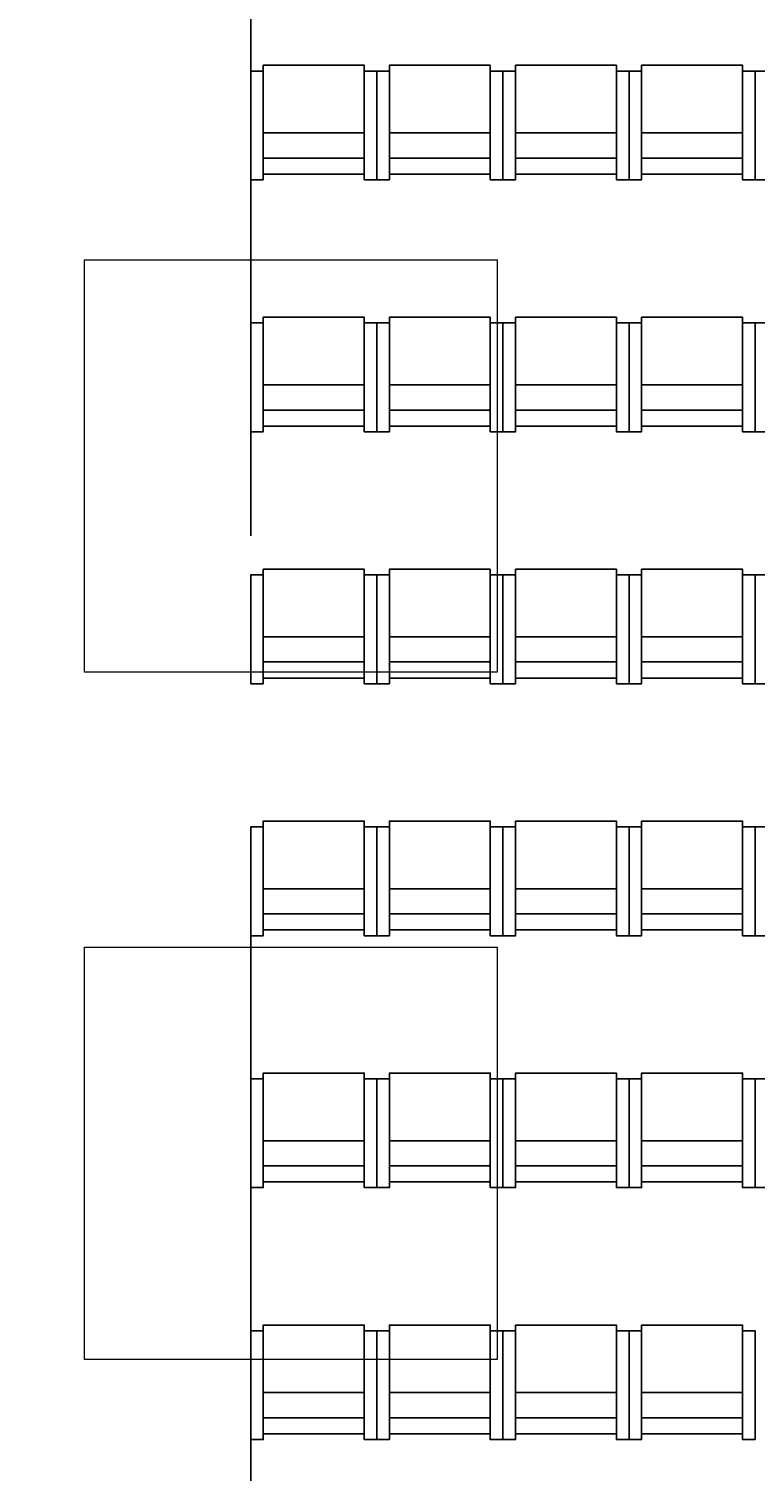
# Model space of a CAD drawing. Header units: centimetres. Extents: x -228435 to 111511, y -89367 to 428125.
# Tile 24 of 219: x -34183 to -31015, y 20112 to 26409. Entities that reach past the tile are written whole.
import ezdxf

# ---------------------------------------------------------------- set-up
doc = ezdxf.new("R2010")
doc.units = ezdxf.units.CM
doc.header["$LTSCALE"] = 50
doc.header["$PDMODE"] = 35
doc.header["$PDSIZE"] = 0.1
for name, pattern in [('0_II 10 sal$0$HIDDEN', [9.525, 6.35, -3.175]), ('DASHDOT2', [12.7, 6.35, -3.175, 0, -3.175]), ('HIDDENX2', [19.05, 12.7, -6.35])]:
    doc.linetypes.add(name, pattern=pattern)
doc.layers.get('0').update_dxf_attribs({"color": 8})
doc.layers.get('DEFPOINTS').update_dxf_attribs({"color": 8})
for name, color, linetype in [('0_II 10 sal$0$ARCH_SIEDZENIA', 8, 'Continuous'), ('0_II 10 sal$0$ARCH_WYPOSAŻENIE_INNE', 8, 'Continuous'), ('ARCH_INFO_OSIE_IST', 8, 'DASHDOT2'), ('Osie rzutów$0$ARCH_INFO_OSIE_OPISY_IST', 8, 'Continuous')]:
    doc.layers.add(name, color=color, linetype=linetype)
doc.layers.add('ARCH_SUFITY_PODWIESZANE', color=8, linetype='HIDDENX2', lineweight=9)
doc.layers.add('kondygnacja +1_5$0$ARCH_INFO_WYMIARY', color=8, linetype='Continuous', lineweight=9)
doc.styles.add('kondygnacja +1_5$0$Romans', font='Romans.shx', dxfattribs={"width": 0.7})
doc.dimstyles.new('kondygnacja +1_5$0$Wymiary 1-100', dxfattribs={"dimtxt": 12, "dimasz": 10, "dimexe": 5, "dimexo": 0, "dimgap": 4, "dimtad": 1, "dimrnd": 0.5, "dimzin": 12, "dimdsep": 46, "dimtxsty": 'kondygnacja +1_5$0$Romans', "dimblk": 'kondygnacja +1_5$0$_Oblique', "dimcen": 10, "dimdle": 10, "dimclrt": 55, "dimazin": 0, "dimtfac": 1, "dimtmove": 1, "dimatfit": 3, "dimfxl": 0, "dimtolj": 1, "dimtzin": 0, "dimarcsym": 0})

# ---------------------------------------------------------------- blocks, each defined once
blk = doc.blocks.new('SU Lampy kwadratowe +0')
at = {"layer": 'ARCH_SUFITY_PODWIESZANE', "ltscale": 2.5}
for points in [[(8720, 7040), (8900, 7040), (8900, 6860), (8720, 6860)], [(8720, 6740), (8900, 6740), (8900, 6560), (8720, 6560)]]:
    blk.add_lwpolyline(points, close=True, dxfattribs=at)
blk = doc.blocks.new('0_II 10 sal$0$Miejsce_siedzące_2d')
at = {"color": 0, "linetype": 'ByBlock', "lineweight": -2}
for p, q in [((-26.42, 27.08), (26.42, 27.08)), ((-26.42, 12.55), (26.42, 12.55))]:
    blk.add_line(p, q, dxfattribs=at)
for points in [[(-26.42, 62.74), (-26.42, 0), (-33.02, 0), (-33.02, 62.74), (-26.42, 62.74), (-26.42, 66.04), (26.42, 66.04), (26.42, 62.74), (26.42, 0), (33.02, 0), (33.02, 62.74), (26.42, 62.74)], [(26.42, 3.3), (-26.42, 3.3)]]:
    blk.add_lwpolyline(points, dxfattribs=at)
blk = doc.blocks.new('kondygnacja +1_5$0$_Oblique')
at = {"color": 0, "linetype": 'ByBlock', "lineweight": -2}
blk.add_line((-0.5, -0.5), (0.5, 0.5), dxfattribs=at)
blk = doc.blocks.new('*D1149')
at = {"layer": 'DEFPOINTS', "color": 0, "lineweight": 40}
for p in [(-32670, 79617.5, 6300), (-33810, 12461.8, 6300), (-33810, 12146.2)]:
    blk.add_point(p, dxfattribs=at)
at = {"layer": 'kondygnacja +1_5$0$ARCH_INFO_WYMIARY', "color": 0, "lineweight": -2}
for p, q in [((-32670, 12154.2), (-32670, 12141.2)), ((-32660, 12146.2), (-33820, 12146.2)), ((-33810, 12141.9), (-33810, 12141.2))]:
    blk.add_line(p, q, dxfattribs=at)
at = {"layer": 'kondygnacja +1_5$0$ARCH_INFO_WYMIARY', "color": 0, "lineweight": -2, "xscale": 10, "yscale": 10, "zscale": 10, "rotation": 180}
blk.add_blockref('kondygnacja +1_5$0$_Oblique', (-33810, 12146.2), dxfattribs=at)
at = {"layer": 'kondygnacja +1_5$0$ARCH_INFO_WYMIARY', "color": 0, "lineweight": -2, "xscale": 10, "yscale": 10, "zscale": 10}
blk.add_blockref('kondygnacja +1_5$0$_Oblique', (-32670, 12146.2), dxfattribs=at)
at = {"layer": 'kondygnacja +1_5$0$ARCH_INFO_WYMIARY', "color": 55, "insert": (-33240, 12156.2), "char_height": 12, "attachment_point": 5, "style": 'kondygnacja +1_5$0$Romans'}
blk.add_mtext('\\A1;1140', dxfattribs=at)
blk = doc.blocks.new('Osie rzutów')
at = {"layer": 'ARCH_INFO_OSIE_IST', "ltscale": 10}
blk.add_line((4436.04, 6800), (15156.54, 6800), dxfattribs=at)

msp = doc.modelspace()

# ---------------------------------------------------------------- linework, layer by layer
at = {"layer": '0_II 10 sal$0$ARCH_WYPOSAŻENIE_INNE', "linetype": '0_II 10 sal$0$HIDDEN', "ltscale": 10, "elevation": 630}
msp.add_lwpolyline([(-33215, 30630), (-32910, 30630), (-32910, 27370), (-33215, 27370), (-33215, 18630), (-32910, 18630), (-32910, 18325), (-24170, 18325), (-24170, 18630), (-23865, 18630), (-23865, 27370), (-24170, 27370), (-24170, 30630), (-23865, 30630), (-23865, 39370), (-24170, 39370), (-24170, 39675), (-32910, 39675), (-32910, 39370), (-33215, 39370)], close=True, dxfattribs=at)

# ---------------------------------------------------------------- block references
at = {"layer": '0_II 10 sal$0$ARCH_SIEDZENIA', "linetype": 'Continuous', "lineweight": -3, "xscale": 8.328285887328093, "yscale": 7.571168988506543, "zscale": 10}
for p in [(-32940, 25750, -18570), (-32390, 25750, -18570), (-31840, 25750, -18570), (-31290, 25750, -18570), (-30740, 25750, -18570), (-32940, 24650, -24870), (-32390, 24650, -24870), (-31840, 24650, -24870), (-31290, 24650, -24870), (-30740, 24650, -24870), (-32940, 23550, -31170), (-32390, 23550, -31170), (-31840, 23550, -31170), (-31290, 23550, -31170), (-30740, 23550, -31170), (-32940, 22450, -37470), (-32390, 22450, -37470), (-31840, 22450, -37470), (-31290, 22450, -37470), (-30740, 22450, -37470), (-32940, 21350, -43770), (-32390, 21350, -43770), (-31840, 21350, -43770), (-31290, 21350, -43770), (-30740, 21350, -43770), (-32940, 20250, -50070), (-32390, 20250, -50070), (-31840, 20250, -50070), (-31290, 20250, -50070)]:
    msp.add_blockref('0_II 10 sal$0$Miejsce_siedzące_2d', p, dxfattribs=at)
at = {"layer": 'ARCH_SUFITY_PODWIESZANE', "ltscale": 2.5, "xscale": 10, "yscale": 10, "zscale": 10}
msp.add_blockref('SU Lampy kwadratowe +0', (-121140, -45000, -5670), dxfattribs=at)
at = {"layer": 'Osie rzutów$0$ARCH_INFO_OSIE_OPISY_IST', "xscale": 10, "yscale": 10, "zscale": 10}
msp.add_blockref('Osie rzutów', (-121140, -45000, 630), dxfattribs=at)

# ---------------------------------------------------------------- dimensions: what is measured, and where the dimension line sits
at = {"layer": 'kondygnacja +1_5$0$ARCH_INFO_WYMIARY'}
dim = msp.add_linear_dim(base=(-33810, 12146.22746, -5670), p1=(-32670, 79617.5, 630), p2=(-33810, 12461.75, 630), dimstyle='kondygnacja +1_5$0$Wymiary 1-100', dxfattribs=at)
dim.commit()
dim.dimension.update_dxf_attribs({"geometry": '*D1149', "text_midpoint": (-33240, 12156.22746, -5670)})

doc.saveas('drawing.dxf')
